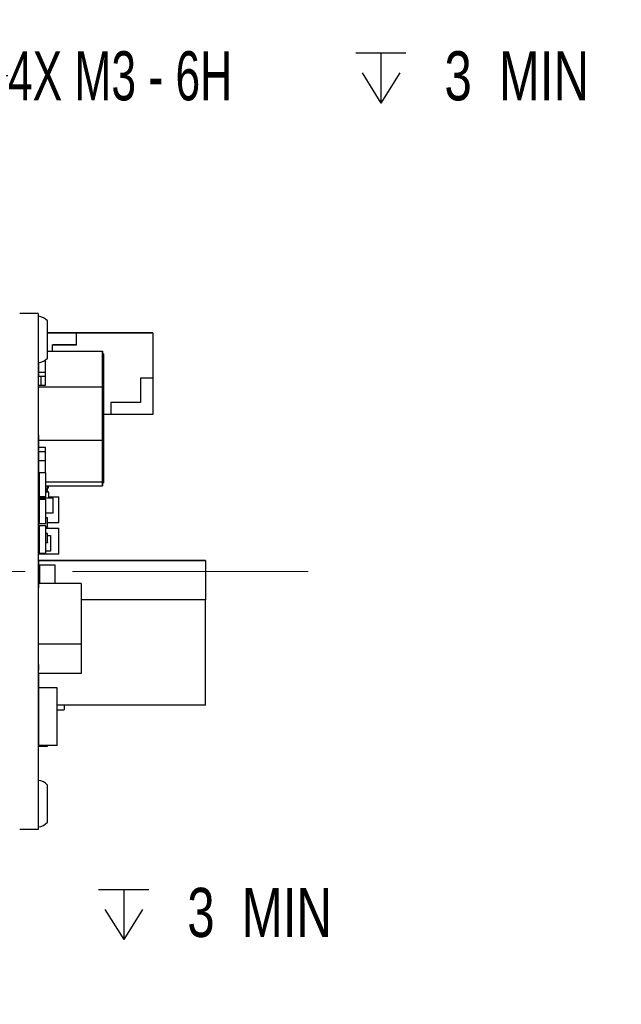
# Paper-space layout 'IX body' of a CAD drawing. Header units: millimetres. Extents: x 5 to 274, y 4 to 211.
# Tile 8 of 21: x 133 to 165, y 89 to 142. Entities that reach past the tile are written whole.
import ezdxf

# ---------------------------------------------------------------- set-up
doc = ezdxf.new("R2010")
doc.units = ezdxf.units.MM
doc.linetypes.add('CENTERX2', pattern=[20.32, 12.7, -2.54, 2.54, -2.54])
doc.layers.add('DIMENSIONS', color=8, linetype='Continuous')
doc.styles.add('SLDTEXTSTYLE0', font='TXT', dxfattribs={"width": 0.75})
doc.styles.add('SLDTEXTSTYLE5', font='TXT', dxfattribs={"width": 0.675})
doc.dimstyles.new('SLDDIMSTYLE9', dxfattribs={"dimtxt": 2.645833, "dimasz": 3.302, "dimexe": 0, "dimexo": 0.0625, "dimgap": 0.661458, "dimtad": 0, "dimtih": 1, "dimtoh": 1, "dimdec": 6, "dimrnd": 1e-09, "dimzin": 12, "dimdsep": 46, "dimtxsty": 'SLDTEXTSTYLE0', "dimsah": 1, "dimcen": 0, "dimadec": 0, "dimazin": 3, "dimtfac": 1, "dimtofl": 0, "dimtmove": 0, "dimatfit": 3, "dimfxl": 1, "dimfrac": 2, "dimtolj": 1, "dimtzin": 12, "dimarcsym": 0})

# ---------------------------------------------------------------- blocks, each defined once
blk = doc.blocks.new('SW_SYMBOL_HOLE_DEPTH')
at = {"layer": 'DIMENSIONS', "color": 0}
for p, q in [((0, 875), (800, 875)), ((400, 875), (400, 75)), ((100, 555), (400, 75)), ((700, 555), (400, 75))]:
    blk.add_line(p, q, dxfattribs=at)
blk = doc.blocks.new('_D_39')
at = {"layer": 'DIMENSIONS'}
for p, q in [((117.593, 105.582), (111.714, 94.125)), ((111.714, 94.125), (118.064, 94.125))]:
    blk.add_line(p, q, dxfattribs=at)
blk.add_solid([(117.593, 105.582), (115.633, 102.876), (116.537, 102.412)], dxfattribs=at)
at = {"layer": 'DIMENSIONS', "xscale": 0.003379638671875, "yscale": 0.003379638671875, "zscale": 0.003379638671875}
blk.add_blockref('SW_SYMBOL_HOLE_DEPTH', (136.801, 92.39), dxfattribs=at)
at = {"layer": 'DIMENSIONS', "attachment_point": 1}
for s, insert, char_height, style in [('4X M2 - 6H', (118.064, 95.434), 2.6458, 'SLDTEXTSTYLE5'), ('3', (141.577, 95.434), 2.646, 'SLDTEXTSTYLE0'), ('MIN', (144.507, 95.434), 2.6458, 'SLDTEXTSTYLE0')]:
    blk.add_mtext(s, dxfattribs=dict(at, insert=insert, char_height=char_height, style=style))
blk = doc.blocks.new('_D_45')
at = {"layer": 'DIMENSIONS'}
for p, q in [((119.366, 145.197), (130.36, 139.192)), ((130.36, 139.192), (131.917, 139.192))]:
    blk.add_line(p, q, dxfattribs=at)
blk.add_solid([(119.366, 145.197), (122.02, 143.169), (122.507, 144.06)], dxfattribs=at)
at = {"layer": 'DIMENSIONS', "xscale": 0.003379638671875, "yscale": 0.003379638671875, "zscale": 0.003379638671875}
blk.add_blockref('SW_SYMBOL_HOLE_DEPTH', (150.654, 137.457), dxfattribs=at)
at = {"layer": 'DIMENSIONS', "attachment_point": 1}
for s, insert, char_height, style in [('4X M3 - 6H', (131.917, 140.501), 2.6458, 'SLDTEXTSTYLE5'), ('3', (155.429, 140.501), 2.646, 'SLDTEXTSTYLE0'), ('MIN', (158.359, 140.501), 2.6458, 'SLDTEXTSTYLE0')]:
    blk.add_mtext(s, dxfattribs=dict(at, insert=insert, char_height=char_height, style=style))

psp = doc.layouts.new('IX body')

# ---------------------------------------------------------------- linework, layer by layer
at = {"color": 7, "linetype": 'Continuous', "lineweight": 25}
for p, q in [((133.5491738, 126.3718718), (132.5491738, 126.3718718)), ((133.5491738, 126.3718718), (133.5491738, 125.4718718)), ((134.0491738, 123.9718718), (134.0491738, 125.9718718)), ((133.5491738, 125.4718718), (133.5491738, 99.4718718)), ((135.6136609, 125.3323924), (134.0491738, 125.3323923)), ((134.0491738, 125.3323919), (135.6136609, 125.332392)), ((135.6136609, 125.322392), (134.0491738, 125.3223919)), ((134.0491738, 125.212369), (134.0536629, 125.212369)), ((134.0536629, 124.732369), (134.0536629, 125.212369)), ((139.7136609, 125.3323926), (135.6136609, 125.3323924)), ((135.6136609, 125.3323924), (135.6136609, 125.3323924)), ((135.6136609, 125.332392), (139.7136609, 125.3323921)), ((135.613661, 124.682392), (135.6136609, 125.332392)), ((135.6136609, 125.332392), (135.6136609, 125.332392)), ((139.7136609, 125.3323921), (139.7136609, 125.3323926)), ((139.7136609, 125.3323921), (139.7136611, 122.8823921)), ((134.0491738, 124.732369), (134.0536629, 124.732369)), ((134.313661, 124.6823919), (135.613661, 124.682392)), ((135.613661, 124.682392), (134.313661, 124.6823919)), ((134.313661, 124.3489231), (134.313661, 124.6823919)), ((134.313661, 124.6823919), (134.313661, 124.6823919)), ((135.613661, 124.682392), (135.613661, 124.682392)), ((134.0491738, 124.3489231), (137.0136636, 124.348923)), ((137.0136636, 124.348923), (137.0136634, 122.4036913)), ((137.0136634, 122.3112919), (137.0136636, 124.1955768)), ((137.0136637, 124.1416821), (137.0136636, 124.348923)), ((137.0636636, 124.1955768), (137.0136636, 124.1955768)), ((137.0136637, 121.891438), (137.0136637, 124.1416821)), ((137.0636636, 124.1955768), (137.0636634, 122.3112919)), ((137.0636637, 123.9970481), (137.0636636, 124.1955768)), ((133.5636636, 123.7232007), (133.5636636, 123.1861136)), ((133.9436635, 122.5016032), (133.9436636, 123.8737129)), ((137.0636637, 121.8639991), (137.0636637, 123.9970481)), ((133.5536629, 123.4473323), (133.5536629, 123.4473324)), ((133.5536629, 123.4473324), (133.5636629, 123.4473324)), ((133.5536629, 123.4473323), (133.5536629, 123.2573323)), ((133.5636629, 123.4473323), (133.5536629, 123.4473323)), ((133.9436636, 123.1861136), (133.5636636, 123.1861136)), ((133.5636636, 123.1861136), (133.5636636, 122.9958604)), ((133.5636636, 122.9958604), (133.9436636, 122.9958604)), ((133.7136611, 122.5016032), (133.713661, 122.9958604)), ((139.7136611, 122.8823921), (139.0636611, 122.8823921)), ((139.0636611, 122.8823921), (139.0636611, 121.5823921)), ((139.7136611, 122.8823922), (139.7136611, 120.9323922)), ((133.5636633, 119.553071), (133.5636634, 122.4036914)), ((133.5636635, 122.5016032), (133.5636634, 122.4036914)), ((137.0136634, 122.4036913), (133.5636634, 122.4036914)), ((133.9436635, 122.5016032), (133.5636635, 122.5016032)), ((137.0136634, 122.4036913), (137.0136633, 119.5530709)), ((137.0136634, 119.5805099), (137.0136634, 122.3112919)), ((137.0136634, 122.3112919), (137.0636634, 122.3112919)), ((137.0636634, 122.3112919), (137.0636634, 119.5805099)), ((137.0636635, 122.2945199), (137.0636635, 122.3097638)), ((137.0636636, 122.1998394), (137.0636636, 121.8706873)), ((137.0136636, 119.0408176), (137.0136637, 121.891438)), ((137.0636636, 119.133217), (137.0636637, 121.8639991)), ((139.0636611, 121.5823921), (137.4636611, 121.582392)), ((137.4636611, 121.582392), (137.4636611, 120.932392)), ((137.4636611, 120.932392), (137.0636635, 120.932392)), ((137.0636636, 120.7629496), (137.0636636, 121.1562739)), ((139.7136611, 120.9323922), (137.4636611, 120.9323921)), ((137.0636635, 120.0423322), (137.0636636, 120.5752171)), ((137.0636636, 120.6394527), (137.0636636, 120.0051286)), ((137.0636635, 120.0490065), (137.0636635, 119.4146823)), ((137.0636635, 119.4518859), (137.0636635, 119.9847708)), ((137.0636635, 119.213103), (137.0636635, 119.87564)), ((137.0636636, 120.0051286), (137.0636636, 119.7302377)), ((133.5536629, 119.8019839), (133.5536629, 119.3219839)), ((133.5636629, 119.8019839), (133.5536629, 119.8019839)), ((133.5636633, 119.553071), (133.5636633, 119.1528985)), ((133.5636633, 119.553071), (137.0136633, 119.5530709)), ((137.0136633, 119.5530709), (137.0136633, 117.3028268)), ((137.0136634, 117.4474608), (137.0136634, 119.5805099)), ((137.0136634, 119.5805099), (137.0636634, 119.5805099)), ((137.0636634, 119.5805099), (137.0636634, 117.4474608)), ((137.0636635, 119.8450011), (137.0636635, 119.2794803)), ((137.0636635, 119.4585602), (137.0636635, 118.824236)), ((137.0636635, 119.4146823), (137.0636635, 119.1397914)), ((137.0636635, 118.8614396), (137.0636635, 119.3943245)), ((133.5636629, 119.3219839), (133.5536629, 119.3219839)), ((133.5536629, 118.8419513), (133.5536629, 118.8419514)), ((133.5536629, 118.8419514), (133.5636629, 118.8419514)), ((133.5536629, 118.8419513), (133.5536629, 118.6519513)), ((133.5636629, 118.8419513), (133.5536629, 118.8419513)), ((133.9436633, 119.1528985), (133.5636633, 119.1528985)), ((133.5636635, 118.9429059), (133.5636635, 118.4486487)), ((133.5636636, 119.1528985), (133.5636636, 118.9429059)), ((133.5636636, 118.9429059), (133.9436636, 118.9429058)), ((133.9436633, 117.7972321), (133.9436633, 119.1528985)), ((137.0136634, 117.0955859), (137.0136636, 119.0408176)), ((137.0636634, 117.2489321), (137.0636636, 119.133217)), ((137.0636635, 118.6226567), (137.0636635, 119.2851937)), ((137.0636635, 119.2545548), (137.0636635, 118.689034)), ((137.0636635, 118.824236), (137.0636635, 118.5493451)), ((133.5636634, 118.4486487), (133.5636633, 117.7029994)), ((133.5636634, 118.4486487), (133.9436634, 118.4486487)), ((137.0636634, 118.0322104), (137.0636635, 118.6947474)), ((137.0636635, 118.6641085), (137.0636634, 118.0985877)), ((133.5536629, 118.1519861), (133.5536629, 117.6719861)), ((133.5636629, 118.1519861), (133.5536629, 118.1519861)), ((133.9636627, 117.7972321), (133.6036634, 117.7972321)), ((133.6036634, 117.7972321), (133.6036634, 116.4972297)), ((133.9636627, 116.4972297), (133.9636627, 117.7972321)), ((133.5636629, 117.6719861), (133.5536629, 117.6719861)), ((133.5536629, 117.4917574), (133.5536629, 117.251787)), ((133.5636629, 117.4917574), (133.5536629, 117.4917574)), ((133.5536632, 117.251787), (133.5536632, 117.111787)), ((133.5636633, 117.3028269), (133.5636633, 117.7029994)), ((133.5636633, 117.7029994), (133.6036634, 117.7029994)), ((133.5636633, 117.3028269), (133.6036634, 117.3028269)), ((133.5636634, 117.095586), (133.5636633, 117.3028269)), ((133.9636627, 117.3028269), (137.0136633, 117.3028268)), ((137.0136633, 117.3028268), (137.0136634, 117.0955859)), ((137.0136634, 117.2489321), (137.0136634, 117.4474608)), ((137.0136634, 117.4474608), (137.0636634, 117.4474608)), ((137.0136634, 117.2489321), (137.0636634, 117.2489321)), ((137.0636634, 117.4474608), (137.0636634, 117.2489321)), ((133.5536629, 117.111787), (133.5536629, 116.9219509)), ((133.5536629, 116.9219509), (133.5636629, 116.9219509)), ((133.5536629, 116.7919512), (133.5536629, 116.6019512)), ((133.5536632, 117.111787), (133.5636632, 117.111787)), ((133.5536632, 116.811787), (133.5536632, 116.7919512)), ((133.5636632, 116.811787), (133.5536632, 116.811787)), ((133.5536632, 116.811787), (133.5536632, 116.811787)), ((133.5536632, 116.811787), (133.5636632, 116.811787)), ((133.6036634, 116.8019512), (133.5636629, 116.8019512)), ((133.5636629, 116.8019512), (133.5636629, 116.7919512)), ((133.5636629, 116.8019512), (133.6036634, 116.8019512)), ((133.5636632, 116.811787), (133.5636632, 117.095586)), ((133.6036634, 116.811787), (133.5636632, 116.811787)), ((133.5636632, 116.811787), (133.5636632, 116.811787)), ((133.5636632, 116.811787), (133.6036634, 116.811787)), ((133.5636634, 117.095586), (133.6036634, 117.095586)), ((133.5636635, 116.756967), (133.5636635, 116.4221813)), ((133.6036634, 116.756967), (133.5636635, 116.756967)), ((133.9636627, 117.095586), (137.0136634, 117.0955859)), ((133.9636627, 116.9219509), (134.0436629, 116.9219509)), ((134.0436629, 116.8019512), (133.9636627, 116.8019512)), ((133.9636627, 116.8019512), (134.0436629, 116.8019512)), ((134.1136624, 116.756967), (133.9636627, 116.756967)), ((134.0436629, 116.9219509), (134.0536629, 116.9219509)), ((134.0436629, 116.8019512), (134.0436629, 116.9219509)), ((134.0436629, 116.8019512), (134.0436629, 116.7919512)), ((134.0536629, 116.9219509), (134.0536629, 117.095586)), ((134.0536629, 116.9743701), (134.0936635, 116.9743701)), ((134.0536629, 116.756967), (134.0536629, 116.7919512)), ((134.0936635, 116.9743701), (134.0936635, 117.095586)), ((134.1136624, 116.4221813), (134.1136624, 116.756967)), ((133.5536626, 116.4121813), (133.5491738, 116.4121813)), ((133.5536626, 116.4221813), (133.5536626, 116.4121813)), ((134.3336626, 116.4221813), (133.5536626, 116.4221813)), ((134.3336626, 116.4221813), (133.5536626, 116.4221813)), ((133.5536629, 116.6019512), (133.5636629, 116.6019512)), ((133.9636627, 116.4972297), (133.6036634, 116.4972297)), ((133.9636627, 116.3471513), (133.6036634, 116.3471513)), ((133.6036634, 116.3471513), (133.6036634, 115.0471488)), ((133.9636627, 115.0471488), (133.9636627, 116.3471513)), ((134.1136624, 116.4918701), (134.6636639, 116.4918701)), ((134.3336626, 116.4121813), (134.3336626, 116.4221813)), ((134.3336626, 116.4121813), (134.3436626, 116.4121813)), ((134.3436626, 115.6321813), (134.3436626, 116.4121813)), ((134.6636639, 115.0918678), (134.6636639, 116.4918701)), ((133.5536626, 115.6321813), (133.5491738, 115.6321813)), ((133.5536626, 115.6321813), (133.5536626, 115.6221813)), ((134.3336626, 115.6321813), (134.3436626, 115.6321813)), ((134.3336626, 115.6321813), (134.3336626, 115.6221813)), ((133.6036634, 115.6221813), (133.5536626, 115.6221813)), ((133.5536629, 115.3621454), (133.5536629, 114.8821454)), ((133.5636629, 115.3621454), (133.5536629, 115.3621454)), ((133.5636629, 115.3721454), (133.5636629, 115.3621454)), ((133.6036634, 115.3721454), (133.5636629, 115.3721454)), ((133.5636635, 115.6221813), (133.5636635, 115.3721455)), ((134.3336626, 115.6221813), (133.9636627, 115.6221813)), ((134.0436629, 115.3721454), (133.9636627, 115.3721454)), ((134.0436629, 115.3621454), (134.0436629, 115.3721454)), ((134.0436629, 115.3621454), (134.0536629, 115.3621454)), ((134.0536629, 114.8821454), (134.0536629, 115.3621454)), ((133.5636629, 114.8821454), (133.5536629, 114.8821454)), ((133.5636629, 114.8821454), (133.5636629, 114.8721454)), ((133.6036634, 114.8721454), (133.5636629, 114.8721454)), ((133.5636635, 114.7571851), (133.5636635, 114.5221432)), ((133.5936636, 114.7471851), (133.6036634, 114.7471851)), ((133.9636627, 115.0471488), (133.6036634, 115.0471488)), ((133.6036634, 114.9472579), (133.9636627, 114.9472579)), ((133.6036634, 114.9472579), (133.6036634, 113.4472558)), ((133.9636627, 113.4472558), (133.9636627, 114.9472579)), ((134.0436629, 114.8721454), (133.9636627, 114.8721454)), ((133.9636627, 114.8118736), (134.6636639, 114.8118736)), ((134.0436629, 114.8821454), (134.0536629, 114.8821454)), ((134.0436629, 114.8821454), (134.0436629, 114.8721454)), ((134.6636639, 115.0918678), (134.0536629, 115.0918678)), ((134.6636639, 113.4118713), (134.6636639, 114.8118736)), ((133.5536629, 114.5121431), (133.5536629, 114.0321431)), ((133.5636629, 114.5121431), (133.5536629, 114.5121431)), ((133.5636629, 114.5221431), (133.5636629, 114.5121431)), ((133.6036634, 114.5221431), (133.5636629, 114.5221431)), ((134.0436629, 114.5221431), (133.9636627, 114.5221431)), ((134.0436629, 114.5121431), (134.0436629, 114.5221431)), ((134.0436629, 114.5121431), (134.0536629, 114.5121431)), ((134.0536629, 114.0321431), (134.0536629, 114.5121431)), ((134.0536629, 114.4172592), (134.2136648, 114.4172592)), ((134.2136648, 114.4172592), (134.2136648, 113.5672584)), ((133.5636629, 114.0321431), (133.5536629, 114.0321431)), ((133.5636629, 114.0321431), (133.5636629, 114.0221431)), ((133.6036634, 114.0221431), (133.5636629, 114.0221431)), ((133.5636635, 113.5672584), (133.5636635, 114.0221432)), ((133.5636635, 113.5672584), (133.5636635, 113.4118713)), ((133.6036634, 113.5672584), (133.5636635, 113.5672584)), ((134.0436629, 114.0221431), (133.9636627, 114.0221431)), ((134.2136648, 113.5672584), (133.9636627, 113.5672584)), ((134.0436629, 114.0321431), (134.0536629, 114.0321431)), ((134.0436629, 114.0321431), (134.0436629, 114.0221431)), ((134.6636639, 113.4118713), (133.5636635, 113.4118713)), ((133.5636635, 113.0722589), (142.5636633, 113.0722589)), ((133.5636635, 113.0722589), (133.5636635, 113.0721675)), ((142.5636633, 113.0721675), (133.5636635, 113.0721675)), ((133.5636635, 113.0721675), (133.5636635, 111.8319333)), ((133.9636627, 113.4472558), (133.6036634, 113.4472558)), ((142.5636633, 113.0722589), (142.5636633, 113.0721675)), ((142.5636633, 113.0721675), (142.5636633, 110.9472873)), ((134.4636642, 112.8123417), (133.6136634, 112.8123417)), ((133.6136634, 112.8123417), (133.6136634, 111.8319333)), ((134.4636642, 111.8319333), (134.4636642, 112.8123417)), ((133.5536632, 111.8817858), (133.5536632, 111.6017858)), ((133.5636632, 111.8817858), (133.5536632, 111.8817858)), ((133.5636632, 111.6017858), (133.5536632, 111.6017858)), ((133.5636635, 108.5519602), (133.5636635, 111.8319333)), ((135.863664, 111.8319333), (133.5636635, 111.8319333)), ((135.863664, 111.8319333), (135.863664, 108.5519602)), ((142.5636633, 110.9472873), (135.863664, 110.9472873)), ((142.5636633, 105.2722593), (142.5636633, 110.9472873)), ((135.863664, 108.5519602), (133.5636635, 108.5519602)), ((133.5636635, 106.9717764), (133.5636635, 108.5519602)), ((135.863664, 108.5519602), (135.863664, 106.9717764)), ((133.5536632, 107.4553446), (133.5536632, 107.1753446)), ((133.5636632, 107.4553446), (133.5536632, 107.4553446)), ((133.5636632, 107.1753446), (133.5536632, 107.1753446)), ((133.5636635, 106.9717764), (133.5636635, 106.2022619)), ((135.863664, 106.9717764), (133.5636635, 106.9717764)), ((134.5636641, 106.2022619), (133.5636635, 106.2022619)), ((133.5636635, 106.2022619), (133.5636635, 103.102263)), ((134.5636641, 103.102263), (134.5636641, 106.2022619)), ((142.5636633, 105.2722593), (134.5636641, 105.2722593)), ((134.5636641, 105.0269847), (134.9335036, 105.0269847)), ((134.9636636, 105.0571447), (134.9636636, 105.2722593)), ((133.5536629, 104.0523386), (133.5536629, 103.8623386)), ((133.5536629, 103.8623386), (133.5636629, 103.8623386)), ((133.5536629, 103.8623386), (133.5536629, 103.8619495)), ((133.5536629, 103.8619495), (133.5636629, 103.8619495)), ((133.5536629, 103.2623386), (133.5536629, 103.2623387)), ((133.5536629, 103.2623387), (133.5636629, 103.2623387)), ((133.5536629, 103.2623386), (133.5536629, 103.0723386)), ((133.5636629, 103.2623386), (133.5536629, 103.2623386)), ((133.5536629, 103.2619495), (133.5536629, 103.2619496)), ((133.5536629, 103.0723386), (133.5536629, 103.0719495)), ((133.5636629, 103.0623386), (133.5636629, 103.0723386)), ((133.5636629, 103.0623386), (134.0436629, 103.0623386)), ((133.5636629, 103.0619495), (133.5636629, 103.0623386)), ((133.5636629, 103.0619495), (134.0436629, 103.0619495)), ((134.5636641, 103.102263), (133.5636635, 103.102263)), ((134.0436629, 103.0623386), (134.0436629, 103.0723386)), ((134.0436629, 103.0619495), (134.0436629, 103.0623386)), ((134.0536553, 103.0719495), (134.0536629, 103.0719495)), ((134.0536629, 103.0723386), (134.0536629, 103.102263)), ((134.0536629, 103.0719495), (134.0536629, 103.0723386)), ((134.0491738, 98.9718718), (134.0491738, 100.9718718)), ((133.5491738, 99.4718718), (133.5491738, 98.5718718)), ((133.5491738, 98.5718718), (132.5491738, 98.5718718))]:
    psp.add_line(p, q, dxfattribs=at)
at = {"color": 7, "linetype": 'CENTERX2', "lineweight": 18}
psp.add_line((148.0914996, 112.4718718), (108.6991738, 112.4718718), dxfattribs=at)
at = {"color": 7, "linetype": 'Continuous', "lineweight": 25, "flags": 128}
for points in [[(133.5491738, 115.0200031), (133.5520901, 115.0249636), (133.5536629, 115.0271842)], [(133.5536629, 115.0271842), (133.5520901, 115.0249636), (133.5491738, 115.0200031)]]:
    psp.add_lwpolyline(points, dxfattribs=at)
at = {"color": 7, "linetype": 'Continuous', "lineweight": 25}
for centre, radius, start, end in [((133.4879263, 125.4743768), 0.75, 41.55407748, 85.31582017), ((134.0436629, 125.212369), 0.01, 0, 56.55816661), ((134.0436629, 125.212369), 0.01, 0, 56.55816661), ((134.0436629, 124.732369), 0.01, 303.44183339, 0), ((133.4879263, 124.4693668), 0.75, 274.68417983, 318.44592252), ((133.5636629, 123.2573323), 0.01, 180, 270), ((133.5636629, 119.8019839), 0.01, 90, 180), ((133.5636629, 119.8019839), 0.01, 90, 180), ((133.5636629, 119.3219839), 0.01, 180, 270), ((133.5636629, 118.6519513), 0.01, 180, 270), ((133.5636629, 118.1519861), 0.01, 90, 180), ((133.5636629, 118.1519861), 0.01, 90, 180), ((133.5636629, 117.6719861), 0.01, 180, 270), ((133.5636629, 117.4917574), 0.01, 90, 180), ((133.5636629, 117.4917574), 0.01, 90, 180), ((133.5636632, 117.251787), 0.01, 90, 180), ((133.5636632, 117.251787), 0.01, 90, 180), ((133.5636629, 116.7919512), 0.01, 90, 180), ((133.5636629, 116.7919512), 0.01, 90, 180), ((134.0436629, 116.7919512), 0.01, 0, 90), ((134.0436629, 116.7919512), 0.01, 360, 90), ((133.5536626, 116.4121813), 0.01, 90, 116.67166496), ((133.5536626, 116.4121813), 0.01, 90, 116.67166496), ((134.3336626, 116.4121813), 0.01, 0, 90), ((134.3336626, 116.4121813), 0.01, 0, 90), ((134.3336626, 115.6321813), 0.01, 270, 0), ((133.5536626, 115.6321813), 0.01, 243.32833504, 270), ((133.5636629, 115.3621454), 0.01, 90, 180), ((133.5636629, 115.3621454), 0.01, 90, 180), ((134.0436629, 115.3621454), 0.01, 0, 90), ((134.0436629, 115.3621454), 0.01, 0, 90), ((133.5936636, 114.7971851), 0.05, 207.15251115, 269.9999975), ((133.5636629, 114.8821454), 0.01, 180, 270), ((134.0436629, 114.8821454), 0.01, 270, 0), ((133.5636629, 114.5121431), 0.01, 90, 180), ((133.5636629, 114.5121431), 0.01, 90, 180), ((134.0436629, 114.5121431), 0.01, 360, 90), ((134.0436629, 114.5121431), 0.01, 0, 90), ((133.5636629, 114.0321431), 0.01, 180, 270), ((134.0436629, 114.0321431), 0.01, 270, 0), ((133.5636632, 111.8817858), 0.01, 90, 180), ((133.5636632, 111.8817858), 0.01, 90, 180), ((133.5636632, 111.6017858), 0.01, 180, 270), ((133.5636632, 107.4553446), 0.01, 90, 180), ((133.5636632, 107.4553446), 0.01, 90, 180), ((133.5636632, 107.1753446), 0.01, 180, 270), ((134.9335036, 105.0571447), 0.03016, 270.0000025, 0.0000025), ((133.5636629, 104.0523387), 0.01, 90, 180), ((133.5636629, 104.0523386), 0.01, 90, 180), ((133.5636629, 103.0723386), 0.01, 180, 270), ((133.5636629, 103.0719495), 0.01, 180, 270), ((134.0436629, 103.0723386), 0.01, 270, 0), ((134.0436629, 103.0719495), 0.01, 270, 0), ((133.4879263, 100.4743768), 0.75, 41.55407748, 85.31582017), ((133.4879263, 99.4693668), 0.75, 274.68417983, 318.44592252)]:
    psp.add_arc(centre, radius, start, end, dxfattribs=at)
for points, knots in [([(137.0636635, 123.0785215), (137.0636635, 123.078737), (137.0636635, 123.0798145), (137.0636635, 123.0816754), (137.0636635, 123.0840094), (137.0636635, 123.0861903), (137.0636635, 123.0882198), (137.0636635, 123.0900974), (137.0636635, 123.0918235), (137.0636635, 123.0933984), (137.0636635, 123.0948227), (137.0636635, 123.096097), (137.0636635, 123.0972219), (137.0636635, 123.0981983), (137.0636635, 123.0990272), (137.0636635, 123.0997094), (137.0636635, 123.1002461), (137.0636635, 123.1006384), (137.0636635, 123.1008876), (137.0636635, 123.1009949), (137.0636635, 123.1009616), (137.0636635, 123.1007892), (137.0636635, 123.100479), (137.0636635, 123.1000325), (137.0636635, 123.0994511), (137.0636635, 123.0987364), (137.0636635, 123.0978898), (137.0636635, 123.096913), (137.0636635, 123.0958074), (137.0636635, 123.0945746), (137.0636635, 123.0927632), (137.0636635, 123.0907035), (137.0636635, 123.0884019), (137.0636635, 123.0865562), (137.0636635, 123.0845927), (137.0636635, 123.0825126), (137.0636635, 123.0803177), (137.0636635, 123.0780093), (137.0636635, 123.075589), (137.0636635, 123.0730581), (137.0636635, 123.0704182), (137.0636635, 123.0676705), (137.0636635, 123.0648166), (137.0636635, 123.0618579), (137.0636635, 123.0587955), (137.0636635, 123.0545761), (137.0636635, 123.0501546), (137.0636635, 123.0455369), (137.0636635, 123.0419766), (137.0636635, 123.0383205), (137.0636635, 123.0345699), (137.0636635, 123.0307259), (137.0636635, 123.0267898), (137.0636635, 123.0227626), (137.0636635, 123.0186457), (137.0636635, 123.0130379), (137.0636635, 123.0072547), (137.0636635, 123.0013011), (137.0636635, 122.9967516), (137.0636635, 122.9921189), (137.0636635, 122.987404), (137.0636636, 122.9826079), (137.0636636, 122.9777318), (137.0636636, 122.9711247), (137.0636636, 122.9643608), (137.0636636, 122.9574458), (137.0636636, 122.9521827), (137.0636636, 122.9441871), (137.0636636, 122.937765), (137.0636636, 122.9331776)], [0, 0, 0, 0, 0.0034841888, 0.01742159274, 0.03135899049, 0.04529638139, 0.05923376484, 0.07317114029, 0.08710850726, 0.10104586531, 0.11498321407, 0.1289205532, 0.14285788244, 0.15679520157, 0.17073251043, 0.18466980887, 0.19860709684, 0.21254437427, 0.22648164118, 0.2404188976, 0.25435614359, 0.26829337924, 0.28223060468, 0.29616782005, 0.3101050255, 0.32404222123, 0.33797940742, 0.35191658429, 0.36585375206, 0.37979091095, 0.3937280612, 0.42160490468, 0.43554203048, 0.44947914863, 0.46341625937, 0.47735336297, 0.49129045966, 0.50522754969, 0.5191646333, 0.53310171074, 0.54703878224, 0.56097584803, 0.57491290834, 0.58884996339, 0.6027870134, 0.61672405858, 0.64460010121, 0.65853713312, 0.67247416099, 0.68641118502, 0.70034820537, 0.71428522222, 0.72822223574, 0.74215924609, 0.75609625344, 0.77003325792, 0.7979089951, 0.81184599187, 0.82578298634, 0.83971997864, 0.85365696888, 0.8675939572, 0.88153094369, 0.89546792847, 0.92334351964, 0.9372804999, 0.95121747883, 0.96515445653, 1, 1, 1, 1]), ([(137.0636635, 121.6120604), (137.0636635, 121.6126881), (137.0636635, 121.6158265), (137.0636635, 121.6290388), (137.0636635, 121.6518629), (137.0636635, 121.6774803), (137.0636635, 121.7032563), (137.0636635, 121.7239953), (137.0636635, 121.75004), (137.0636635, 121.770966), (137.0636635, 121.7972152), (137.0636635, 121.8182829), (137.0636635, 121.8446859), (137.0636635, 121.8658591), (137.0636635, 121.892375), (137.0636635, 121.913624), (137.0636635, 121.9402185), (137.0636635, 121.961518), (137.0636635, 121.9881615), (137.0636635, 122.0148212), (137.0636635, 122.0414902), (137.0636635, 122.0681575), (137.0636635, 122.0948205), (137.0636635, 122.1214665), (137.0636635, 122.1480916), (137.0636635, 122.174693), (137.0636635, 122.2012518), (137.0636635, 122.22777), (137.0636635, 122.2489499), (137.0636635, 122.2753717), (137.0636635, 122.3017374), (137.0636635, 122.3280156), (137.0636635, 122.3542177), (137.0636635, 122.3803402), (137.0636635, 122.4063415), (137.0636635, 122.4322398), (137.0636635, 122.4580304), (137.0636635, 122.4836593), (137.0636635, 122.5091523), (137.0636635, 122.5345034), (137.0636635, 122.5596429), (137.0636635, 122.5846054), (137.0636635, 122.6093833), (137.0636635, 122.6338872), (137.0636635, 122.6581623), (137.0636635, 122.6773919), (137.0636635, 122.7011631), (137.0636635, 122.7246575), (137.0636635, 122.7477427), (137.0636635, 122.770488), (137.0636635, 122.7884015), (137.0636635, 122.810401), (137.0636635, 122.8276747), (137.0636635, 122.8488162), (137.0636635, 122.8653555), (137.0636635, 122.8855153), (137.0636635, 122.9051425), (137.0636635, 122.9239956), (137.0636635, 122.9422195), (137.0636635, 122.9562796), (137.0636635, 122.973155), (137.0636635, 122.9860809), (137.0636635, 123.0014714), (137.0636635, 123.0131576), (137.0636635, 123.026938), (137.0636635, 123.0372961), (137.0636635, 123.0493507), (137.0636635, 123.0632285), (137.0636635, 123.0727158), (137.0636635, 123.0785215)], [0, 0, 0, 0, 0.0011815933, 0.0059080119, 0.0248163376, 0.0437242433, 0.053177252, 0.0720846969, 0.0815376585, 0.1004447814, 0.1098977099, 0.1288046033, 0.1382575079, 0.1571642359, 0.1666171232, 0.1855237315, 0.1949766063, 0.2138831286, 0.2233359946, 0.2422424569, 0.2611488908, 0.2706017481, 0.2895081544, 0.3084145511, 0.3178674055, 0.3367737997, 0.3556801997, 0.3651330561, 0.3840394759, 0.3934923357, 0.4123987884, 0.4313052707, 0.44075814, 0.459664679, 0.4785712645, 0.4880241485, 0.5069308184, 0.5258375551, 0.5352904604, 0.5541973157, 0.5731042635, 0.5825571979, 0.6014643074, 0.6203715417, 0.6298245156, 0.6487319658, 0.6581849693, 0.6770926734, 0.6960005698, 0.7054536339, 0.7243618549, 0.7338149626, 0.7527235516, 0.7621767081, 0.7810857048, 0.7905389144, 0.8094483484, 0.8283580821, 0.8378113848, 0.8567215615, 0.8661749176, 0.8850855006, 0.8945389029, 0.9134498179, 0.9229032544, 0.9418143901, 0.9512678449, 0.9701790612, 1, 1, 1, 1]), ([(137.0636636, 122.9331776), (137.0636636, 122.9327145), (137.0636636, 122.9303988), (137.0636636, 122.9261939), (137.0636636, 122.9205199), (137.0636636, 122.9128626), (137.0636636, 122.9050703), (137.0636636, 122.8971474), (137.0636636, 122.891141), (137.0636636, 122.8850711), (137.0636636, 122.8768945), (137.0636636, 122.8685947), (137.0636636, 122.8601762), (137.0636636, 122.853804), (137.0636636, 122.8473742), (137.0636636, 122.840888), (137.0636636, 122.8321654), (137.0636636, 122.8233333), (137.0636636, 122.8143965), (137.0636636, 122.8076424), (137.0636636, 122.8008378), (137.0636636, 122.7916987), (137.0636636, 122.782462), (137.0636636, 122.7731327), (137.0636636, 122.7660904), (137.0636636, 122.7566411), (137.0636636, 122.7471044), (137.0636636, 122.7374854), (137.0636636, 122.7302309), (137.0636636, 122.7205056), (137.0636636, 122.7107034), (137.0636636, 122.7008294), (137.0636636, 122.6933889), (137.0636636, 122.6834227), (137.0636636, 122.6733902), (137.0636636, 122.6632965), (137.0636636, 122.6556967), (137.0636636, 122.6455252), (137.0636635, 122.6352981), (137.0636635, 122.6250207), (137.0636635, 122.6147109), (137.0636635, 122.6043542), (137.0636635, 122.5939557), (137.0636635, 122.5861371), (137.0636635, 122.5756868), (137.0636635, 122.5652004), (137.0636635, 122.5546831), (137.0636635, 122.5441462), (137.0636635, 122.5335818), (137.0636635, 122.5229947), (137.0636635, 122.5123938), (137.0636635, 122.5017736), (137.0636635, 122.4884802), (137.0636635, 122.4778324), (137.0636635, 122.4671761), (137.0636635, 122.4565152), (137.0636635, 122.4458489), (137.0636635, 122.4325149), (137.0636635, 122.4218479), (137.0636635, 122.4111854), (137.0636635, 122.4005268), (137.0636635, 122.3898754), (137.0636635, 122.3765752), (137.0636635, 122.3659473), (137.0636635, 122.3526824), (137.0636635, 122.3420873), (137.0636635, 122.3288694), (137.0636635, 122.3138696), (137.0636635, 122.3015685), (137.0636635, 122.2945199)], [0, 0, 0, 0, 0.0028756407, 0.0143784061, 0.0258811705, 0.0373839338, 0.0603907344, 0.0718934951, 0.0833962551, 0.0948990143, 0.1064017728, 0.1294085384, 0.1409112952, 0.1524140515, 0.1639168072, 0.1754195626, 0.1869223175, 0.2099290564, 0.2214318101, 0.2329345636, 0.2444373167, 0.2559400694, 0.2789467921, 0.290449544, 0.3019522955, 0.3134550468, 0.3364617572, 0.3479645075, 0.3594672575, 0.3709700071, 0.3939767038, 0.4054794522, 0.4169822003, 0.4284849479, 0.4514916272, 0.4629943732, 0.4744971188, 0.4859998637, 0.5090065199, 0.5205092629, 0.532012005, 0.5550186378, 0.5665213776, 0.5780241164, 0.5895268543, 0.6125334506, 0.6240361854, 0.6355389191, 0.6585454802, 0.6700482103, 0.6815509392, 0.7045574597, 0.7160601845, 0.7390666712, 0.7505693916, 0.7620721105, 0.785078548, 0.796581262, 0.8195876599, 0.8310903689, 0.842593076, 0.865599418, 0.8771021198, 0.9001084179, 0.9116111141, 0.9346173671, 0.9461200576, 0.9691262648, 1, 1, 1, 1]), ([(137.0636635, 122.3097638), (137.0636635, 122.3104117), (137.0636635, 122.3136515), (137.0636635, 122.322097), (137.0636635, 122.3351557), (137.0636635, 122.3482911), (137.0636635, 122.3588369), (137.0636635, 122.3694058), (137.0636635, 122.3800065), (137.0636635, 122.3932864), (137.0636635, 122.403931), (137.0636635, 122.4145878), (137.0636635, 122.4252507), (137.0636635, 122.4359199), (137.0636635, 122.4492532), (137.0636635, 122.4599147), (137.0636635, 122.4705621), (137.0636635, 122.4811979), (137.0636635, 122.491813), (137.0636635, 122.5023976), (137.0636635, 122.5129595), (137.0636635, 122.5234838), (137.0636635, 122.5339595), (137.0636635, 122.5444002), (137.0636635, 122.5547841), (137.0636635, 122.5650988), (137.0636635, 122.5753643), (137.0636635, 122.5855508), (137.0636635, 122.595644), (137.0636635, 122.6056709), (137.0636635, 122.6155927), (137.0636635, 122.6253917), (137.0636635, 122.6326756), (137.0636635, 122.6422956), (137.0636635, 122.6517692), (137.0636635, 122.661074), (137.0636635, 122.6679629), (137.0636635, 122.674757), (137.0636635, 122.6836821), (137.0636635, 122.6923947), (137.0636635, 122.7008646), (137.0636635, 122.7070887), (137.0636635, 122.7131774), (137.0636635, 122.7191227), (137.0636635, 122.7249166), (137.0636635, 122.7324295), (137.0636635, 122.7396067), (137.0636635, 122.7464083), (137.0636635, 122.751313), (137.0636635, 122.7560123), (137.0636635, 122.7604972), (137.0636635, 122.7647587), (137.0636635, 122.768788), (137.0636635, 122.7738405), (137.0636635, 122.7783971), (137.0636635, 122.7824266), (137.0636635, 122.7851803), (137.0636635, 122.7876611), (137.0636635, 122.7898654), (137.0636635, 122.7917905), (137.0636635, 122.7939835), (137.0636635, 122.7956142), (137.0636635, 122.7966865), (137.0636635, 122.7972152), (137.0636635, 122.7974718), (137.0636635, 122.7974601), (137.0636635, 122.7969142), (137.0636635, 122.7955272), (137.0636635, 122.7939944), (137.0636635, 122.792902)], [0, 0, 0, 0, 0.0029500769, 0.0147507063, 0.0383540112, 0.0619572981, 0.0737579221, 0.0855585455, 0.1091618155, 0.1209624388, 0.1445657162, 0.1563663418, 0.1681669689, 0.1917702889, 0.2035709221, 0.2271743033, 0.2389749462, 0.2507755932, 0.2743791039, 0.2861797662, 0.2979804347, 0.3215841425, 0.3333848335, 0.3451855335, 0.3687895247, 0.3805902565, 0.3923910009, 0.4159953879, 0.4277961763, 0.4395969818, 0.4632019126, 0.4750027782, 0.486803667, 0.4986045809, 0.5222104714, 0.5340114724, 0.5458125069, 0.5576135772, 0.5694146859, 0.5930222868, 0.6048235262, 0.6166248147, 0.6284261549, 0.6402275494, 0.6520290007, 0.663830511, 0.6874415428, 0.69924324, 0.711045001, 0.7228468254, 0.7346487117, 0.7464506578, 0.7582526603, 0.7700547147, 0.7936699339, 0.8054721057, 0.8172743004, 0.8290765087, 0.8408787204, 0.8526809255, 0.8644831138, 0.8880986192, 0.8999006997, 0.9117027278, 0.9235046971, 0.9353066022, 0.9589194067, 0.9707210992, 1, 1, 1, 1]), ([(137.0636635, 122.792902), (137.0636635, 122.7927778), (137.0636635, 122.7921571), (137.0636635, 122.7903622), (137.0636635, 122.7870113), (137.0636635, 122.7820407), (137.0636635, 122.7761569), (137.0636635, 122.7705247), (137.0636635, 122.764378), (137.0636635, 122.7577312), (137.0636635, 122.7504652), (137.0636635, 122.7427728), (137.0636635, 122.7346698), (137.0636635, 122.7260682), (137.0636635, 122.7171283), (137.0636635, 122.7078642), (137.0636635, 122.69628), (137.0636635, 122.6842742), (137.0636635, 122.6739528), (137.0636635, 122.6634182), (137.0636635, 122.6526797), (137.0636635, 122.6395007), (137.0636635, 122.6260574), (137.0636635, 122.6123755), (137.0636635, 122.5984779), (137.0636635, 122.5843849), (137.0636635, 122.5701147), (137.0636635, 122.5556836), (137.0636635, 122.5411061), (137.0636635, 122.5263952), (137.0636635, 122.5115626), (137.0636635, 122.4966189), (137.0636635, 122.4815734), (137.0636635, 122.4664348), (137.0636635, 122.4512109), (137.0636635, 122.4359087), (137.0636635, 122.4154092), (137.0636635, 122.3947764), (137.0636635, 122.3740337), (137.0636635, 122.3584259), (137.0636635, 122.3427713), (137.0636635, 122.3270736), (137.0636635, 122.3113364), (137.0636635, 122.290305), (137.0636635, 122.2692069), (137.0636635, 122.2480559), (137.0636635, 122.2321687), (137.0636635, 122.2162598), (137.0636635, 122.2003315), (137.0636635, 122.179071), (137.0636635, 122.1577805), (137.0636635, 122.1364707), (137.0636635, 122.1204807), (137.0636635, 122.1044851), (137.0636635, 122.0884858), (137.0636635, 122.0671512), (137.0636635, 122.0458173), (137.0636635, 122.024495), (137.0636635, 122.0085113), (137.0636635, 121.9925378), (137.0636635, 121.976577), (137.0636635, 121.955316), (137.0636635, 121.9340903), (137.0636635, 121.9129143), (137.0636635, 121.8970606), (137.0636635, 121.8812379), (137.0636635, 121.8654521), (137.0636635, 121.8417988), (137.0636635, 121.8235288), (137.0636635, 121.8104715)], [0, 0, 0, 0, 0.00178224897, 0.0089120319, 0.02317666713, 0.03744123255, 0.05170560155, 0.06596966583, 0.0730993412, 0.08736280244, 0.10162580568, 0.10875533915, 0.1230176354, 0.13727947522, 0.14440886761, 0.15867007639, 0.17293090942, 0.18719140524, 0.2014516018, 0.2085808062, 0.22284062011, 0.23710021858, 0.25135962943, 0.26561887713, 0.27987798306, 0.29413696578, 0.30839584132, 0.32265462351, 0.33691332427, 0.35117195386, 0.36543052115, 0.37968903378, 0.39394749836, 0.40820592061, 0.42246430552, 0.43672265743, 0.45098098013, 0.47949996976, 0.49375822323, 0.50801645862, 0.52227467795, 0.53653288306, 0.55079107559, 0.565049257, 0.59356728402, 0.60782543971, 0.62208358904, 0.63634173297, 0.65059987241, 0.66485800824, 0.69337574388, 0.70763387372, 0.72189200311, 0.73615013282, 0.75040826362, 0.76466639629, 0.79318416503, 0.80744230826, 0.82170045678, 0.83595861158, 0.85021677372, 0.86447494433, 0.89299309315, 0.90725129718, 0.9215095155, 0.93576774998, 0.95002600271, 0.96428427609, 1, 1, 1, 1]), ([(137.0636635, 121.2963854), (137.0636635, 121.2967613), (137.0636635, 121.2986412), (137.0636635, 121.303659), (137.0636635, 121.310142), (137.0636635, 121.3168906), (137.0636635, 121.3238012), (137.0636635, 121.3309375), (137.0636635, 121.3382666), (137.0636635, 121.3457159), (137.0636635, 121.3533336), (137.0636635, 121.3630394), (137.0636635, 121.3709426), (137.0636635, 121.3809745), (137.0636635, 121.3911515), (137.0636635, 121.4015013), (137.0636635, 121.4119679), (137.0636635, 121.4225462), (137.0636635, 121.4332596), (137.0636635, 121.4440656), (137.0636635, 121.4549606), (137.0636635, 121.4681657), (137.0636635, 121.4814919), (137.0636635, 121.4926909), (137.0636635, 121.5039555), (137.0636635, 121.5152836), (137.0636635, 121.5289726), (137.0636635, 121.542751), (137.0636635, 121.5566139), (137.0636635, 121.5705566), (137.0636635, 121.5845751), (137.0636635, 121.5986655), (137.0636635, 121.6128246), (137.0636635, 121.6270493), (137.0636635, 121.6413366), (137.0636635, 121.6556842), (137.0636635, 121.6700896), (137.0636635, 121.6845507), (137.0636635, 121.6990656), (137.0636635, 121.7136323), (137.0636635, 121.7282493), (137.0636635, 121.742915), (137.0636635, 121.757628), (137.0636635, 121.7723869), (137.0636635, 121.7871906), (137.0636635, 121.8020379), (137.0636635, 121.8169277), (137.0636635, 121.831859), (137.0636635, 121.8518219), (137.0636635, 121.8718647), (137.0636635, 121.8919837), (137.0636635, 121.9071104), (137.0636635, 121.9222741), (137.0636635, 121.9374742), (137.0636635, 121.95271), (137.0636635, 121.967981), (137.0636636, 121.9832867), (137.0636636, 121.9986267), (137.0636636, 122.0140004), (137.0636636, 122.0294075), (137.0636636, 122.0448474), (137.0636636, 122.0603197), (137.0636636, 122.0809924), (137.0636636, 122.1017288), (137.0636636, 122.1225262), (137.0636636, 122.1381542), (137.0636636, 122.1538128), (137.0636636, 122.174353), (137.0636636, 122.1897198), (137.0636636, 122.1998394)], [0, 0, 0, 0, 0.0019514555, 0.0097578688, 0.0253736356, 0.0331798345, 0.0409859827, 0.0566000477, 0.0644060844, 0.0722120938, 0.0878252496, 0.0956311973, 0.1112439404, 0.1190498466, 0.1346623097, 0.150274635, 0.1580804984, 0.1736926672, 0.1893047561, 0.1971105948, 0.2127225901, 0.2283345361, 0.243946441, 0.2595583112, 0.2673641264, 0.2829759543, 0.298587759, 0.3141995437, 0.3298113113, 0.3454230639, 0.3610348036, 0.3766465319, 0.3922582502, 0.4078699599, 0.4234816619, 0.4390933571, 0.4547050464, 0.4703167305, 0.48592841, 0.5015400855, 0.5171517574, 0.5327634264, 0.5483750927, 0.5639867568, 0.579598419, 0.5952100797, 0.6108217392, 0.6264333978, 0.6420450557, 0.6732689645, 0.6888806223, 0.7044922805, 0.7201039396, 0.7357155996, 0.751327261, 0.7669389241, 0.782550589, 0.7981622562, 0.8137739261, 0.8293855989, 0.8449972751, 0.8606089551, 0.8762206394, 0.9074448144, 0.9230565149, 0.938668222, 0.9542799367, 0.9698916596, 1, 1, 1, 1]), ([(137.0636636, 121.8706873), (137.0636636, 121.8700467), (137.0636636, 121.8668439), (137.0636636, 121.8534), (137.0636636, 121.8355142), (137.0636636, 121.815133), (137.0636636, 121.7998777), (137.0636636, 121.784654), (137.0636636, 121.7694632), (137.0636636, 121.7543064), (137.0636636, 121.7391847), (137.0636636, 121.7240995), (137.0636636, 121.709052), (137.0636636, 121.6940436), (137.0636636, 121.6790757), (137.0636635, 121.6641498), (137.0636635, 121.6492674), (137.0636635, 121.63443), (137.0636635, 121.6196393), (137.0636635, 121.6048969), (137.0636635, 121.5902047), (137.0636635, 121.5755645), (137.0636635, 121.5609782), (137.0636635, 121.5464478), (137.0636635, 121.5319753), (137.0636635, 121.5175628), (137.0636635, 121.5056044), (137.0636635, 121.4936865), (137.0636635, 121.4818096), (137.0636635, 121.4676257), (137.0636635, 121.4535127), (137.0636635, 121.4394733), (137.0636635, 121.4278375), (137.0636635, 121.4162512), (137.0636635, 121.4047154), (137.0636635, 121.3909563), (137.0636635, 121.3795629), (137.0636635, 121.3682262), (137.0636635, 121.356947), (137.0636635, 121.3435077), (137.0636635, 121.3323912), (137.0636635, 121.3213393), (137.0636635, 121.3103532), (137.0636635, 121.2994583), (137.0636635, 121.2886346), (137.0636635, 121.2778832), (137.0636635, 121.2672321), (137.0636635, 121.2566595), (137.0636635, 121.248265), (137.0636635, 121.237855), (137.0636635, 121.2275293), (137.0636635, 121.2173207), (137.0636635, 121.2072035), (137.0636635, 121.1991839), (137.0636635, 121.1892563), (137.0636635, 121.1794269), (137.0636635, 121.169734), (137.0636635, 121.1601474), (137.0636635, 121.1525646), (137.0636635, 121.1431986), (137.0636635, 121.1357972), (137.0636635, 121.1266645), (137.0636635, 121.119455), (137.0636635, 121.1105688), (137.0636635, 121.1035621), (137.0636635, 121.0949357), (137.0636635, 121.0881453), (137.0636635, 121.0778109), (137.0636635, 121.0710535), (137.0636635, 121.0659121)], [0, 0, 0, 0, 0.0020932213, 0.0104661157, 0.0439582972, 0.0607041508, 0.0774500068, 0.0941958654, 0.1109417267, 0.1276875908, 0.1444334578, 0.1611793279, 0.1779252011, 0.1946710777, 0.2114169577, 0.2281628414, 0.2449087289, 0.2616546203, 0.2784005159, 0.2951464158, 0.3118923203, 0.3286382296, 0.3453841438, 0.3621300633, 0.3788759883, 0.395621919, 0.4123678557, 0.420740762, 0.4374867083, 0.4542326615, 0.4709786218, 0.4877245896, 0.5044705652, 0.5128434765, 0.5295894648, 0.5463354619, 0.5630814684, 0.5714543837, 0.5882004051, 0.6049464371, 0.6216924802, 0.6300654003, 0.6468114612, 0.6635575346, 0.6719304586, 0.6886765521, 0.7054226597, 0.7137955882, 0.7305417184, 0.7389146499, 0.7556608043, 0.7724069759, 0.7807799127, 0.7975261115, 0.8058990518, 0.8226452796, 0.8393915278, 0.8477644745, 0.8645107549, 0.8728837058, 0.8896300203, 0.8980029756, 0.9147493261, 0.9231222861, 0.9398686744, 0.9482416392, 0.9649880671, 0.9733610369, 1, 1, 1, 1]), ([(137.0636635, 121.8104715), (137.0636635, 121.8098217), (137.0636635, 121.8065727), (137.0636635, 121.792941), (137.0636635, 121.7696671), (137.0636635, 121.7440044), (137.0636635, 121.7185087), (137.0636635, 121.6982516), (137.0636635, 121.6731274), (137.0636635, 121.6531921), (137.0636635, 121.6334409), (137.0636635, 121.6138179), (137.0636635, 121.5943952), (137.0636635, 121.5751961), (137.0636635, 121.5561522), (137.0636635, 121.5373507), (137.0636635, 121.5188185), (137.0636635, 121.5050599), (137.0636635, 121.4869099), (137.0636635, 121.4690647), (137.0636635, 121.4515567), (137.0636635, 121.4342825), (137.0636635, 121.417373), (137.0636635, 121.400866), (137.0636635, 121.3886956), (137.0636635, 121.3767438), (137.0636635, 121.3611112), (137.0636635, 121.3459529), (137.0636635, 121.3313156), (137.0636635, 121.3206089), (137.0636635, 121.3101841), (137.0636635, 121.2966749), (137.0636635, 121.2837749), (137.0636635, 121.2715389), (137.0636635, 121.2627059), (137.0636635, 121.2542292), (137.0636635, 121.2461217), (137.0636635, 121.238396), (137.0636635, 121.2286202), (137.0636635, 121.2196573), (137.0636635, 121.2115597), (137.0636635, 121.2059296), (137.0636635, 121.2007527), (137.0636635, 121.1960387), (137.0636635, 121.1917965), (137.0636635, 121.1880338), (137.0636635, 121.1836646), (137.0636635, 121.180279), (137.0636635, 121.1778929), (137.0636635, 121.1766034), (137.0636635, 121.1758139), (137.0636635, 121.1755229), (137.0636635, 121.1757953), (137.0636635, 121.1770512), (137.0636635, 121.1792648), (137.0636635, 121.1813953), (137.0636635, 121.1839875), (137.0636635, 121.1880462), (137.0636635, 121.1929886), (137.0636635, 121.1987661), (137.0636635, 121.2050841), (137.0636635, 121.2121895), (137.0636635, 121.2200287), (137.0636635, 121.2283402), (137.0636635, 121.2373374), (137.0636635, 121.2493712), (137.0636635, 121.2596198), (137.0636635, 121.2757999), (137.0636635, 121.2875601), (137.0636635, 121.2963854)], [0, 0, 0, 0, 0.0014767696, 0.0073838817, 0.0310145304, 0.0546452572, 0.0664597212, 0.0900905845, 0.1019050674, 0.1255360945, 0.1373506, 0.149165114, 0.1727964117, 0.1846109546, 0.1964255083, 0.2200571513, 0.2318717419, 0.2436863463, 0.2555009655, 0.2791331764, 0.2909478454, 0.302762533, 0.3263953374, 0.3382100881, 0.3500248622, 0.3618396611, 0.3736544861, 0.3972884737, 0.4091033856, 0.4209183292, 0.432733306, 0.4445483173, 0.468183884, 0.4799990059, 0.4918141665, 0.5036293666, 0.5154446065, 0.5272598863, 0.5390752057, 0.5627132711, 0.5745287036, 0.5863441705, 0.598159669, 0.6099751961, 0.6217907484, 0.6336063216, 0.6454219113, 0.669061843, 0.6808774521, 0.6926930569, 0.704508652, 0.7163242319, 0.7281397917, 0.7517790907, 0.7635945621, 0.7754099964, 0.7872253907, 0.7990407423, 0.8226781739, 0.8344933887, 0.8463085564, 0.8699444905, 0.8817595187, 0.8935745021, 0.9172089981, 0.9290238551, 0.9526573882, 0.9644721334, 1, 1, 1, 1]), ([(137.0636635, 121.0659121), (137.0636635, 121.0655127), (137.0636635, 121.0635157), (137.0636635, 121.0551828), (137.0636635, 121.0443373), (137.0636635, 121.0293252), (137.0636635, 121.0147994), (137.0636635, 121.0009477), (137.0636635, 120.9876202), (137.0636635, 120.9748247), (137.0636635, 120.9627643), (137.0636635, 120.9512744), (137.0636635, 120.940363), (137.0636635, 120.9302487), (137.0636635, 120.9207516), (137.0636635, 120.913654), (137.0636635, 120.9054267), (137.0636635, 120.8993668), (137.0636635, 120.8924634), (137.0636635, 120.886239), (137.0636635, 120.8809433), (137.0636635, 120.8763603), (137.0636635, 120.8732697), (137.0636635, 120.870141), (137.0636635, 120.8682307), (137.0636635, 120.8665962), (137.0636635, 120.8658956), (137.0636635, 120.8657883), (137.0636635, 120.8664535), (137.0636635, 120.8681576), (137.0636635, 120.8706446), (137.0636635, 120.8732619), (137.0636635, 120.8773179), (137.0636635, 120.8811902), (137.0636635, 120.8868103), (137.0636635, 120.8919287), (137.0636635, 120.8990956), (137.0636635, 120.9070277), (137.0636635, 120.9159634), (137.0636635, 120.925636), (137.0636635, 120.9339584), (137.0636635, 120.9450717), (137.0636635, 120.9568873), (137.0636635, 120.9696096), (137.0636635, 120.9829873), (137.0636635, 120.9942059), (137.0636635, 121.0088472), (137.0636635, 121.0240959), (137.0636635, 121.0433212), (137.0636635, 121.0600789), (137.0636635, 121.0773598), (137.0636635, 121.0951529), (137.0636635, 121.117278), (137.0636635, 121.1363243), (137.0636635, 121.155799), (137.0636635, 121.1756916), (137.0636635, 121.2001886), (137.0636635, 121.2252722), (137.0636635, 121.2509043), (137.0636635, 121.2770488), (137.0636635, 121.303671), (137.0636635, 121.3307382), (137.0636635, 121.3582193), (137.0636635, 121.3860848), (137.0636635, 121.4143072), (137.0636635, 121.4428607), (137.0636635, 121.4717193), (137.0636635, 121.5008669), (137.0636635, 121.5473003), (137.0636635, 121.5846776), (137.0636635, 121.6120604)], [0, 0, 0, 0, 0.0010764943, 0.005382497, 0.022608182, 0.0312203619, 0.0484461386, 0.0656719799, 0.0742841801, 0.0915101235, 0.1087361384, 0.117348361, 0.1345744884, 0.1518006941, 0.1604129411, 0.1776392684, 0.1862515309, 0.203477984, 0.2120902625, 0.229316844, 0.2465435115, 0.2551558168, 0.2723826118, 0.2809949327, 0.2982218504, 0.3068341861, 0.3240612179, 0.332673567, 0.3499006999, 0.3671278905, 0.3757402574, 0.3929675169, 0.4015798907, 0.4188071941, 0.4274195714, 0.4446468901, 0.4532592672, 0.47048657, 0.4877138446, 0.4963262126, 0.5135534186, 0.5221657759, 0.5393928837, 0.556619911, 0.565232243, 0.5824591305, 0.5910714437, 0.608298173, 0.6255247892, 0.6427512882, 0.651363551, 0.6685898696, 0.685816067, 0.7030421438, 0.711654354, 0.7288802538, 0.7461060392, 0.7633317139, 0.7805572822, 0.7977827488, 0.8150081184, 0.8322333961, 0.8494585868, 0.8666836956, 0.8839087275, 0.901133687, 0.918358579, 0.9355834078, 0.9528081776, 1, 1, 1, 1]), ([(137.0636635, 119.2794803), (137.0636635, 119.2742859), (137.0636635, 119.2650441), (137.0636635, 119.2468889), (137.0636635, 119.2240787), (137.0636635, 119.2080898), (137.0636635, 119.1974209)], [0, 0, 0, 0, 0.14016933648, 0.24938499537, 0.49913605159, 1, 1, 1, 1]), ([(137.0636635, 119.1974209), (137.0636635, 119.1831641), (137.0636635, 119.1670672), (137.0636635, 119.1629305), (137.0636635, 119.1640075), (137.0636635, 119.166137), (137.0636635, 119.1712531), (137.0636635, 119.1869344), (137.0636635, 119.2016468), (137.0636635, 119.213103)], [0, 0, 0, 0, 0.4988367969, 0.5632177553, 0.5919864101, 0.6200337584, 0.6791032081, 0.7501276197, 1, 1, 1, 1]), ([(137.0636635, 118.689034), (137.0636635, 118.6838396), (137.0636635, 118.6745978), (137.0636635, 118.6564426), (137.0636635, 118.6336324), (137.0636635, 118.6176435), (137.0636635, 118.6069746)], [0, 0, 0, 0, 0.14016933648, 0.24938499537, 0.49913605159, 1, 1, 1, 1]), ([(137.0636635, 118.6069746), (137.0636635, 118.5927178), (137.0636635, 118.5766209), (137.0636635, 118.5724842), (137.0636635, 118.5735612), (137.0636635, 118.5756907), (137.0636635, 118.5808068), (137.0636635, 118.5964881), (137.0636635, 118.6112005), (137.0636635, 118.6226567)], [0, 0, 0, 0, 0.4988367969, 0.5632177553, 0.59198641, 0.6200337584, 0.6791032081, 0.7501276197, 1, 1, 1, 1]), ([(137.0636634, 118.0985877), (137.0636634, 118.0933933), (137.0636634, 118.0841515), (137.0636634, 118.0659963), (137.0636634, 118.0431861), (137.0636634, 118.0271972), (137.0636634, 118.0165284)], [0, 0, 0, 0, 0.1401693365, 0.2493849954, 0.4991360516, 1, 1, 1, 1]), ([(137.0636634, 118.0165284), (137.0636634, 118.0022715), (137.0636634, 117.9861746), (137.0636634, 117.9820379), (137.0636634, 117.9831149), (137.0636634, 117.9852444), (137.0636634, 117.9903605), (137.0636634, 118.0060418), (137.0636634, 118.0207543), (137.0636634, 118.0322104)], [0, 0, 0, 0, 0.4988367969, 0.5632177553, 0.59198641, 0.6200337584, 0.6791032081, 0.7501276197, 1, 1, 1, 1])]:
    psp.add_open_spline(points, degree=3, knots=knots, dxfattribs=at)

# ---------------------------------------------------------------- dimensions: what is measured, and where the dimension line sits
at = {"layer": 'DIMENSIONS'}
for p1, p2, text, picture, middle in [((116.7327468, 146.6354304), (119.3656008, 145.1973484), '4X M3 - 6H {\\fGDT;x} 3\\P', '_D_45', (148.456659, 139.1920528)), ((118.5056614, 107.3616016), (117.5926863, 105.582142), '4X M2 - 6H {\\fGDT;x} 3\\P', '_D_39', (134.6038083, 94.1249233))]:
    dim = psp.add_diameter_dim_2p(p1=p1, p2=p2, text=text, dimstyle='SLDDIMSTYLE9', override={"dimpost": '<>'}, dxfattribs=at)
    dim.commit()
    dim.dimension.update_dxf_attribs({"geometry": picture, "text_midpoint": middle, "dimtype": 163})

doc.saveas('drawing.dxf')
